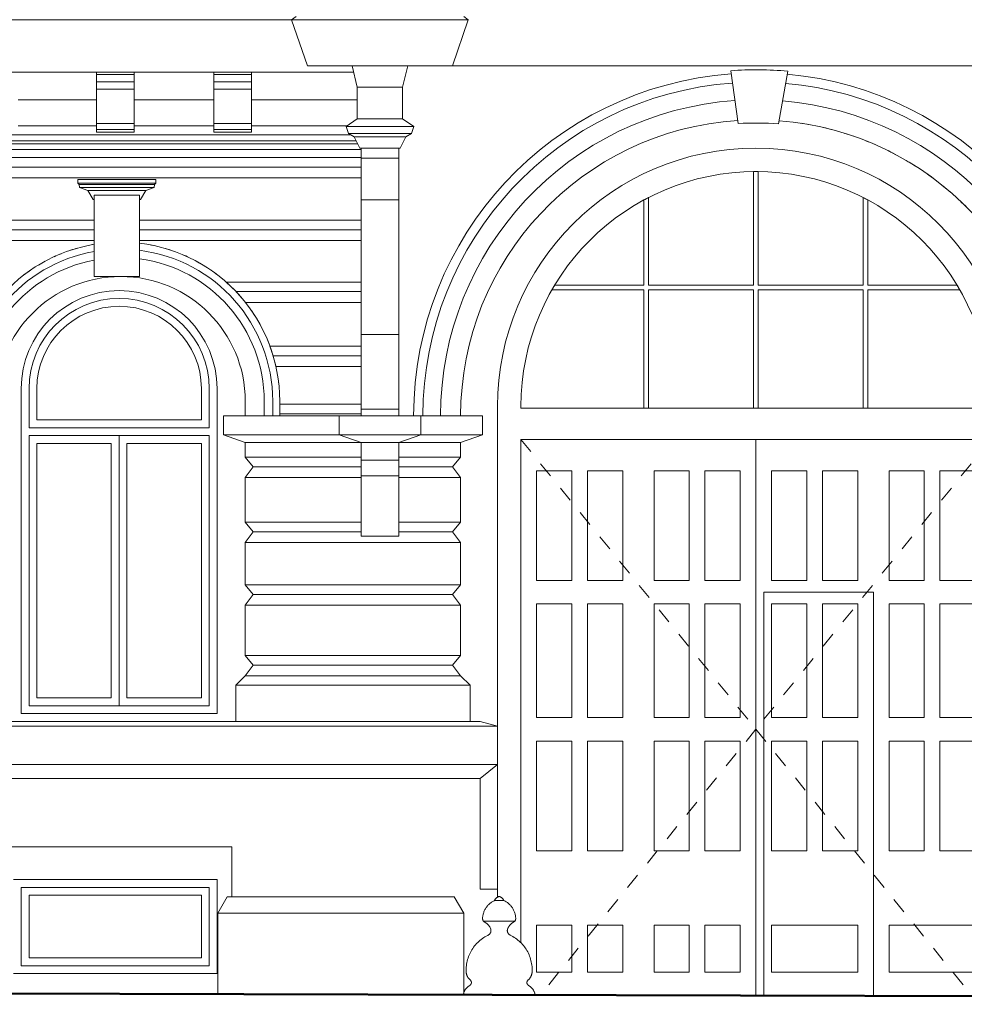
# Model space of a CAD drawing. Header units: metres. Extents: x -1.8 to 41.7, y -0.9 to 24.3.
# Tile 6 of 28: x 15 to 21.1, y -0.9 to 5.4. Entities that reach past the tile are written whole.
import ezdxf

# ---------------------------------------------------------------- set-up
doc = ezdxf.new("R2010")
doc.units = ezdxf.units.M
doc.linetypes.add('AV - Carkovana 2mm', pattern=[0.0027, 0.002, -0.0007])
doc.layers.add('AV-STAVBA', color=7, linetype='Continuous', lineweight=18)

# ---------------------------------------------------------------- blocks, each defined once
blk = doc.blocks.new('WI_1-1_sklepní_s příčlemi_s klenutým nadpražím_2x šikmý parapet_ nadpraží - 1300x600-1035867-Pohled JV')
at = {"layer": 'AV-STAVBA'}
for p, q in [((12.0898, -0.66), (12.0898, -0.16)), ((12.0898, -0.16), (13.2898, -0.16)), ((13.2898, -0.16), (12.0898, -0.16)), ((12.0898, -0.16), (12.0898, -0.66)), ((13.2898, -0.16), (13.2898, -0.66)), ((13.2898, -0.66), (13.2898, -0.16)), ((12.1398, -0.61), (12.1398, -0.21)), ((12.1398, -0.21), (13.2398, -0.21)), ((13.2398, -0.21), (13.2398, -0.61)), ((13.2398, -0.61), (12.1398, -0.61)), ((13.2898, -0.66), (12.0898, -0.66)), ((12.0898, -0.66), (13.2898, -0.66))]:
    blk.add_line(p, q, dxfattribs=at)
blk = doc.blocks.new('DO_2_Ocel__členěné dřevěné vrata - 1500x1970-1358107-Pohled JV')
at = {"layer": 'AV-STAVBA'}
for p, q in [((19.7098, 3.685), (19.7098, 4.4099)), ((19.7398, 4.4099), (19.7398, 3.685)), ((19.0098, 3.685), (19.0098, 4.2286)), ((19.0398, 4.2445), (19.0398, 3.685)), ((20.4098, 3.685), (20.4098, 4.2445)), ((20.4398, 4.2286), (20.4398, 3.685)), ((19.0098, 3.655), (18.4229, 3.655)), ((18.4405, 3.685), (19.0098, 3.685)), ((19.0098, 2.9), (19.0098, 3.655)), ((19.0398, 3.685), (19.7098, 3.685)), ((19.0398, 3.655), (19.0398, 2.9)), ((19.7098, 3.655), (19.0398, 3.655)), ((19.7098, 2.9), (19.7098, 3.655)), ((19.7398, 3.685), (20.4098, 3.685)), ((19.7398, 3.655), (19.7398, 2.9)), ((20.4098, 3.655), (19.7398, 3.655)), ((20.4098, 2.9), (20.4098, 3.655)), ((20.4398, 3.685), (21.0091, 3.685)), ((20.4398, 3.655), (20.4398, 2.9)), ((21.0267, 3.655), (20.4398, 3.655)), ((18.2248, 2.9), (18.2248, 2.91)), ((21.2248, 2.9), (18.2248, 2.9)), ((19.0398, 2.9), (19.0098, 2.9)), ((19.7398, 2.9), (19.7098, 2.9)), ((20.4398, 2.9), (20.4098, 2.9)), ((21.2248, 2.91), (21.2248, 2.9)), ((18.2248, 2.7), (18.2248, -0.514)), ((18.2248, 2.7), (21.2248, 2.7)), ((18.2248, 2.7), (19.7248, 2.7)), ((18.2248, -0.514), (18.2248, 2.7)), ((19.7248, 2.7), (21.2248, 2.7)), ((19.7248, -0.8499), (19.7248, 2.7)), ((19.7248, 2.7), (19.7248, -0.8499)), ((21.2248, -0.5012), (21.2248, 2.7)), ((21.2248, 2.7), (21.2248, -0.5012)), ((18.3248, 2.5), (18.3248, 1.8)), ((18.5498, 2.5), (18.3248, 2.5)), ((18.5498, 2.5), (18.5498, 1.8)), ((18.6498, 1.8), (18.6498, 2.5)), ((18.8748, 2.5), (18.6498, 2.5)), ((18.8748, 2.5), (18.8748, 1.8)), ((19.0748, 1.8), (19.0748, 2.5)), ((19.2998, 2.5), (19.0748, 2.5)), ((19.2998, 2.5), (19.2998, 1.8)), ((19.3998, 1.8), (19.3998, 2.5)), ((19.6248, 2.5), (19.3998, 2.5)), ((19.6248, 1.8), (19.6248, 2.5)), ((19.8248, 2.5), (19.8248, 1.8)), ((20.0498, 2.5), (19.8248, 2.5)), ((20.0498, 1.8), (20.0498, 2.5)), ((20.3748, 2.5), (20.1498, 2.5)), ((20.1498, 2.5), (20.1498, 1.8)), ((20.3748, 1.8), (20.3748, 2.5)), ((20.7998, 2.5), (20.5748, 2.5)), ((20.5748, 2.5), (20.5748, 1.8)), ((20.7998, 1.8), (20.7998, 2.5)), ((20.8998, 2.5), (20.8998, 1.8)), ((21.1248, 2.5), (20.8998, 2.5)), ((21.1248, 1.8), (21.1248, 2.5)), ((18.5498, 1.8), (18.3248, 1.8)), ((18.8748, 1.8), (18.6498, 1.8)), ((19.2998, 1.8), (19.0748, 1.8)), ((19.6248, 1.8), (19.3998, 1.8)), ((19.8248, 1.8), (20.0498, 1.8)), ((20.1498, 1.8), (20.3748, 1.8)), ((20.5748, 1.8), (20.7998, 1.8)), ((20.8998, 1.8), (21.1248, 1.8)), ((19.7748, 1.725), (19.7748, -0.8501)), ((19.7748, 1.725), (20.4748, 1.725)), ((19.7748, 1.725), (20.4748, 1.725)), ((19.7748, -0.8501), (19.7748, 1.725)), ((20.4748, 1.725), (20.4748, -0.8518)), ((20.4748, 1.725), (20.4748, -0.8518)), ((18.3248, 1.65), (18.3248, 0.925)), ((18.3248, 1.65), (18.5498, 1.65)), ((18.5498, 1.65), (18.5498, 0.925)), ((18.6498, 0.925), (18.6498, 1.65)), ((18.6498, 1.65), (18.8748, 1.65)), ((18.8748, 1.65), (18.8748, 0.925)), ((19.0748, 0.925), (19.0748, 1.65)), ((19.0748, 1.65), (19.2998, 1.65)), ((19.2998, 1.65), (19.2998, 0.925)), ((19.3998, 1.65), (19.6248, 1.65)), ((19.3998, 0.925), (19.3998, 1.65)), ((19.6248, 0.925), (19.6248, 1.65)), ((19.8248, 1.65), (19.8248, 0.925)), ((20.0498, 1.65), (19.8248, 1.65)), ((20.0498, 0.925), (20.0498, 1.65)), ((20.1498, 1.65), (20.1498, 0.925)), ((20.3748, 1.65), (20.1498, 1.65)), ((20.3748, 0.925), (20.3748, 1.65)), ((20.7998, 1.65), (20.5748, 1.65)), ((20.5748, 1.65), (20.5748, 0.925)), ((20.7998, 0.925), (20.7998, 1.65)), ((20.8998, 1.65), (20.8998, 0.925)), ((21.1248, 1.65), (20.8998, 1.65)), ((21.1248, 0.925), (21.1248, 1.65)), ((18.5498, 0.925), (18.3248, 0.925)), ((18.8748, 0.925), (18.6498, 0.925)), ((19.2998, 0.925), (19.0748, 0.925)), ((19.6248, 0.925), (19.3998, 0.925)), ((19.8248, 0.925), (20.0498, 0.925)), ((20.1498, 0.925), (20.3748, 0.925)), ((20.5748, 0.925), (20.7998, 0.925)), ((20.8998, 0.925), (21.1248, 0.925)), ((18.3248, 0.775), (18.3248, 0.075)), ((18.3248, 0.775), (18.5498, 0.775)), ((18.5498, 0.775), (18.5498, 0.075)), ((18.6498, 0.075), (18.6498, 0.775)), ((18.6498, 0.775), (18.8748, 0.775)), ((18.8748, 0.775), (18.8748, 0.075)), ((19.0748, 0.075), (19.0748, 0.775)), ((19.0748, 0.775), (19.2998, 0.775)), ((19.2998, 0.775), (19.2998, 0.075)), ((19.3998, 0.775), (19.6248, 0.775)), ((19.3998, 0.075), (19.3998, 0.775)), ((19.6248, 0.075), (19.6248, 0.775)), ((19.8248, 0.775), (19.8248, 0.075)), ((20.0498, 0.775), (19.8248, 0.775)), ((20.0498, 0.075), (20.0498, 0.775)), ((20.3748, 0.775), (20.1498, 0.775)), ((20.1498, 0.775), (20.1498, 0.075)), ((20.3748, 0.075), (20.3748, 0.775)), ((20.7998, 0.775), (20.5748, 0.775)), ((20.5748, 0.775), (20.5748, 0.075)), ((20.7998, 0.075), (20.7998, 0.775)), ((20.8998, 0.775), (20.8998, 0.075)), ((21.1248, 0.775), (20.8998, 0.775)), ((21.1248, 0.075), (21.1248, 0.775)), ((18.5498, 0.075), (18.3248, 0.075)), ((18.8748, 0.075), (18.6498, 0.075)), ((19.2998, 0.075), (19.0748, 0.075)), ((19.6248, 0.075), (19.3998, 0.075)), ((19.8248, 0.075), (20.0498, 0.075)), ((20.1498, 0.075), (20.3748, 0.075)), ((20.5748, 0.075), (20.7998, 0.075)), ((20.8998, 0.075), (21.1248, 0.075)), ((18.3248, -0.4), (18.3248, -0.7)), ((18.3248, -0.4), (18.5498, -0.4)), ((18.5498, -0.4), (18.5498, -0.7)), ((18.6498, -0.7), (18.6498, -0.4)), ((18.6498, -0.4), (18.8748, -0.4)), ((18.8748, -0.4), (18.8748, -0.7)), ((19.0748, -0.7), (19.0748, -0.4)), ((19.0748, -0.4), (19.2998, -0.4)), ((19.2998, -0.4), (19.2998, -0.7)), ((19.3998, -0.4), (19.6248, -0.4)), ((19.3998, -0.7), (19.3998, -0.4)), ((19.6248, -0.7), (19.6248, -0.4)), ((19.8248, -0.4), (19.8248, -0.7)), ((20.3748, -0.4), (19.8248, -0.4)), ((20.3748, -0.7), (20.3748, -0.4)), ((20.5748, -0.4), (20.5748, -0.7)), ((21.1248, -0.4), (20.5748, -0.4)), ((21.1248, -0.7), (21.1248, -0.4)), ((18.3248, -0.7), (18.5498, -0.7)), ((18.6498, -0.7), (18.8748, -0.7)), ((19.0748, -0.7), (19.2998, -0.7)), ((19.3998, -0.7), (19.6248, -0.7)), ((19.8248, -0.7), (20.3748, -0.7)), ((20.5748, -0.7), (21.1248, -0.7))]:
    blk.add_line(p, q, dxfattribs=at)
at = {"layer": 'AV-STAVBA', "linetype": 'AV - Carkovana 2mm'}
for p, q in [((18.2248, 2.7), (19.7248, 0.85)), ((21.2248, 2.7), (19.7248, 0.85)), ((19.7248, 0.85), (18.3493, -0.8464)), ((19.7248, 0.85), (21.106, -0.8535))]:
    blk.add_line(p, q, dxfattribs=at)
at = {"layer": 'AV-STAVBA'}
for start, end in [(0, 180), (89.42703, 90.57297), (117.17222, 118.46792), (61.53208, 62.82778), (148.89108, 150.22029), (29.77971, 31.10892)]:
    blk.add_arc((19.7248, 2.91), 1.5, start, end, dxfattribs=at)
blk = doc.blocks.new('Zdobná fasáda 1NP - Zdobná fasáda 1NP-1554848-Pohled JV')
at = {"layer": 'AV-STAVBA'}
for p, q in [((19.5642, 5.0538), (19.6116, 4.7163)), ((19.8697, 4.7148), (19.929, 5.051)), ((17.2048, 4.495), (17.2048, 4.56)), ((17.4448, 4.56), (17.4448, 4.495)), ((17.2048, 4.495), (17.2048, 4.2306)), ((17.2048, 4.495), (17.4448, 4.495)), ((17.4448, 4.2306), (17.4448, 4.495)), ((15.3969, 4.3351), (15.3969, 4.3584)), ((15.3969, 4.3584), (15.8931, 4.3584)), ((15.8931, 4.3351), (15.8931, 4.3584)), ((15.4039, 4.3281), (15.3969, 4.3351)), ((15.8931, 4.3351), (15.3969, 4.3351)), ((15.4074, 4.3084), (15.4039, 4.3281)), ((15.8861, 4.3281), (15.4039, 4.3281)), ((15.4608, 4.2889), (15.4074, 4.3084)), ((15.8826, 4.3084), (15.4074, 4.3084)), ((15.4942, 4.2312), (15.4608, 4.2889)), ((15.8292, 4.2889), (15.4608, 4.2889)), ((15.7959, 4.2312), (15.8292, 4.2889)), ((15.8292, 4.2889), (15.8826, 4.3084)), ((15.8826, 4.3084), (15.8861, 4.3281)), ((15.8861, 4.3281), (15.8931, 4.3351)), ((15.4942, 4.2312), (15.5, 4.2312)), ((15.5, 4.2599), (15.5, 4.0852)), ((15.79, 4.2599), (15.5, 4.2599)), ((15.79, 4.0852), (15.79, 4.2599)), ((15.79, 4.2312), (15.7959, 4.2312)), ((17.2048, 3.37), (17.2048, 4.2315)), ((17.2048, 4.2306), (17.4448, 4.2306)), ((17.4448, 4.2315), (17.4448, 3.37)), ((15.5, 3.7805), (15.5, 4.0852)), ((15.79, 4.0852), (15.79, 3.7805)), ((15.5, 3.7805), (15.5, 3.74)), ((15.79, 3.74), (15.79, 3.7805)), ((15.5, 3.74), (15.79, 3.74)), ((17.2048, 3.1384), (17.2048, 3.37)), ((17.2048, 3.37), (17.4448, 3.37)), ((17.4448, 3.37), (17.4448, 3.1384)), ((17.2048, 3.1384), (17.2048, 2.8924)), ((17.4448, 2.8924), (17.4448, 3.1384)), ((16.465, 2.945), (16.465, 2.85)), ((16.5858, 2.85), (16.5858, 2.945)), ((16.64, 2.945), (16.64, 2.85)), ((16.685, 2.85), (16.685, 2.945)), ((17.2048, 2.85), (17.2048, 2.8924)), ((17.2048, 2.8924), (17.4448, 2.8924)), ((17.4448, 2.8924), (17.4448, 2.85)), ((16.325, 2.85), (16.325, 2.73)), ((17.0648, 2.85), (16.325, 2.85)), ((17.0648, 2.85), (17.5848, 2.85)), ((17.0648, 2.73), (17.0648, 2.85)), ((17.2048, 2.85), (17.4448, 2.85)), ((17.5848, 2.85), (17.9798, 2.85)), ((17.5848, 2.73), (17.5848, 2.85)), ((17.9798, 2.85), (17.9798, 2.73)), ((17.0648, 2.73), (16.325, 2.73)), ((16.325, 2.73), (16.465, 2.68)), ((17.2048, 2.68), (17.0648, 2.73)), ((17.5848, 2.73), (17.0648, 2.73)), ((17.4448, 2.68), (17.5848, 2.73)), ((17.9798, 2.73), (17.5848, 2.73)), ((17.9798, 2.73), (17.8398, 2.68)), ((17.2048, 2.68), (16.465, 2.68)), ((17.2048, 2.5678), (17.2048, 2.68)), ((17.4448, 2.68), (17.2048, 2.68)), ((17.4448, 2.68), (17.4448, 2.5678)), ((17.8398, 2.68), (17.4448, 2.68)), ((17.2048, 2.4678), (17.2048, 2.5678)), ((17.2048, 2.5678), (17.4448, 2.5678)), ((17.4448, 2.5678), (17.4448, 2.4678)), ((17.2048, 2.082), (17.2048, 2.4678)), ((17.2048, 2.4678), (17.4448, 2.4678)), ((17.4448, 2.4678), (17.4448, 2.082)), ((17.4448, 2.082), (17.2048, 2.082)), ((16.465, 1.1913), (16.405, 1.1313)), ((16.465, 1.1913), (17.8398, 1.1913)), ((17.8998, 1.1313), (17.8398, 1.1913)), ((17.8998, 1.1313), (16.405, 1.1313)), ((16.405, 1.1313), (16.405, 0.9)), ((17.8998, 0.9), (17.8998, 1.1313)), ((14.935, 0.9), (16.405, 0.9)), ((16.405, 0.9), (17.8998, 0.9)), ((17.9005, 0.9), (17.9648, 0.9)), ((18.0748, 0.8705), (17.9648, 0.9)), ((18.0748, 0.8705), (5.6298, 0.8705)), ((18.0748, 0.6241), (18.0748, 0.8705)), ((5.6298, 0.6241), (18.0748, 0.6241)), ((17.9648, 0.535), (18.0748, 0.6241)), ((17.9648, 0.535), (5.5198, 0.535)), ((16.2898, -0.325), (16.3504, -0.22)), ((16.3504, -0.22), (17.7992, -0.22)), ((17.8598, -0.325), (17.7992, -0.22)), ((18.116, -0.2435), (18.0557, -0.2435)), ((16.2898, -0.8412), (16.2898, -0.325)), ((17.8598, -0.325), (16.2898, -0.325)), ((17.8598, -0.8452), (17.8598, -0.325)), ((18.1868, -0.376), (17.985, -0.376)), ((17.9002, -0.7503), (17.9022, -0.7521)), ((18.2696, -0.7521), (18.2715, -0.7503)), ((17.9008, -0.783), (17.8863, -0.794)), ((18.2855, -0.794), (18.2709, -0.783)), ((18.315, -0.8464), (18.3148, -0.8447))]:
    blk.add_line(p, q, dxfattribs=at)
at = {"layer": 'AV-STAVBA', "flags": 128}
for points in [[(17.9802, -0.3554), (17.9806, -0.3502), (17.9811, -0.345), (17.9819, -0.3399), (17.9829, -0.3348), (17.984, -0.3297), (17.9854, -0.3247), (17.987, -0.3198), (17.9887, -0.3149), (17.9907, -0.3101), (17.9928, -0.3054), (17.9952, -0.3007), (17.9977, -0.2962), (18.0004, -0.2917), (18.0033, -0.2874), (18.0063, -0.2832), (18.0095, -0.2791), (18.0129, -0.2752), (18.0164, -0.2714), (18.0201, -0.2677), (18.0239, -0.2642), (18.0279, -0.2608), (18.032, -0.2576), (18.0362, -0.2546), (18.0405, -0.2517), (18.045, -0.249), (18.0495, -0.2465), (18.0542, -0.2442), (18.0557, -0.2435)], [(18.0557, -0.2435), (18.0567, -0.2416), (18.0577, -0.2398), (18.0588, -0.238), (18.0599, -0.2363), (18.0612, -0.2346), (18.0625, -0.2329), (18.0638, -0.2313), (18.0652, -0.2298), (18.0667, -0.2283), (18.0683, -0.2269), (18.0699, -0.2256), (18.0715, -0.2243), (18.0732, -0.2231), (18.0749, -0.2219), (18.0767, -0.2209), (18.0786, -0.2199), (18.0804, -0.2189), (18.0823, -0.2181), (18.0843, -0.2173), (18.0859, -0.2167)], [(18.0859, -0.2167), (18.0878, -0.2174), (18.0898, -0.2182), (18.0917, -0.2191), (18.0935, -0.22), (18.0953, -0.2211), (18.0971, -0.2221), (18.0989, -0.2233), (18.1006, -0.2245), (18.1022, -0.2258), (18.1038, -0.2272), (18.1053, -0.2286), (18.1068, -0.2301), (18.1082, -0.2316), (18.1095, -0.2332), (18.1108, -0.2349), (18.112, -0.2366), (18.1132, -0.2383), (18.1142, -0.2401), (18.1152, -0.2419), (18.116, -0.2435)], [(18.116, -0.2435), (18.1207, -0.2457), (18.1253, -0.2482), (18.1297, -0.2508), (18.1341, -0.2536), (18.1384, -0.2566), (18.1425, -0.2597), (18.1465, -0.263), (18.1504, -0.2665), (18.1541, -0.2701), (18.1577, -0.2739), (18.1611, -0.2778), (18.1644, -0.2818), (18.1675, -0.286), (18.1704, -0.2903), (18.1732, -0.2947), (18.1757, -0.2992), (18.1781, -0.3038), (18.1804, -0.3085), (18.1824, -0.3133), (18.1842, -0.3181), (18.1858, -0.3231), (18.1873, -0.3281), (18.1885, -0.3331), (18.1895, -0.3382), (18.1904, -0.3433), (18.191, -0.3485), (18.1914, -0.3537), (18.1915, -0.3554)], [(17.985, -0.376), (17.9842, -0.3746), (17.9836, -0.3732), (17.983, -0.3717), (17.9824, -0.3703), (17.9819, -0.3688), (17.9815, -0.3672), (17.9811, -0.3657), (17.9808, -0.3642), (17.9806, -0.3626), (17.9804, -0.3611), (17.9803, -0.3595), (17.9802, -0.3579), (17.9802, -0.3563), (17.9802, -0.3554)], [(18.0309, -0.422), (18.0293, -0.4186), (18.0276, -0.4153), (18.0257, -0.4121), (18.0237, -0.409), (18.0216, -0.4059), (18.0193, -0.403), (18.017, -0.4001), (18.0145, -0.3973), (18.0119, -0.3947), (18.0092, -0.3921), (18.0065, -0.3896), (18.0036, -0.3873), (18.0006, -0.3851), (17.9975, -0.383), (17.9944, -0.381), (17.9912, -0.3791), (17.9879, -0.3774), (17.985, -0.376)], [(18.1868, -0.376), (18.1834, -0.3776), (18.1801, -0.3794), (18.1769, -0.3812), (18.1738, -0.3832), (18.1707, -0.3854), (18.1678, -0.3876), (18.1649, -0.39), (18.1621, -0.3924), (18.1595, -0.395), (18.1569, -0.3977), (18.1544, -0.4005), (18.1521, -0.4034), (18.1499, -0.4063), (18.1478, -0.4094), (18.1458, -0.4126), (18.1439, -0.4158), (18.1422, -0.4191), (18.1408, -0.422)], [(18.1915, -0.3554), (18.1915, -0.357), (18.1915, -0.3585), (18.1914, -0.3601), (18.1913, -0.3617), (18.1911, -0.3632), (18.1908, -0.3648), (18.1905, -0.3663), (18.1901, -0.3678), (18.1896, -0.3693), (18.1891, -0.3708), (18.1885, -0.3723), (18.1879, -0.3737), (18.1872, -0.3752), (18.1868, -0.376)], [(18.0155, -0.4643), (18.0167, -0.4637), (18.0178, -0.4631), (18.0189, -0.4624), (18.02, -0.4617), (18.021, -0.4609), (18.022, -0.4601), (18.023, -0.4593), (18.024, -0.4584), (18.0249, -0.4575), (18.0257, -0.4566), (18.0266, -0.4556), (18.0274, -0.4546), (18.0281, -0.4536), (18.0288, -0.4525), (18.0295, -0.4514), (18.0301, -0.4503), (18.0307, -0.4491), (18.0312, -0.448), (18.0317, -0.4468), (18.0321, -0.4456), (18.0325, -0.4443), (18.0329, -0.4431), (18.0332, -0.4419), (18.0334, -0.4406), (18.0336, -0.4393), (18.0337, -0.438), (18.0338, -0.4368), (18.0338, -0.4355), (18.0338, -0.4342), (18.0337, -0.4329), (18.0336, -0.4316), (18.0335, -0.4304), (18.0332, -0.4291), (18.033, -0.4279), (18.0326, -0.4266), (18.0323, -0.4254), (18.0318, -0.4242), (18.0314, -0.423), (18.0309, -0.422)], [(18.1408, -0.422), (18.1403, -0.4231), (18.1398, -0.4243), (18.1394, -0.4256), (18.1391, -0.4268), (18.1387, -0.428), (18.1385, -0.4293), (18.1383, -0.4306), (18.1381, -0.4318), (18.138, -0.4331), (18.1379, -0.4344), (18.1379, -0.4357), (18.138, -0.437), (18.1381, -0.4382), (18.1382, -0.4395), (18.1384, -0.4408), (18.1386, -0.442), (18.1389, -0.4433), (18.1393, -0.4445), (18.1397, -0.4457), (18.1401, -0.4469), (18.1406, -0.4481), (18.1411, -0.4493), (18.1417, -0.4504), (18.1424, -0.4516), (18.143, -0.4527), (18.1437, -0.4537), (18.1445, -0.4548), (18.1453, -0.4558), (18.1461, -0.4567), (18.147, -0.4577), (18.1479, -0.4586), (18.1489, -0.4594), (18.1499, -0.4603), (18.1509, -0.461), (18.1519, -0.4618), (18.153, -0.4625), (18.1541, -0.4631), (18.1552, -0.4638), (18.1562, -0.4643)], [(17.8755, -0.6981), (17.8752, -0.6883), (17.8753, -0.6784), (17.8759, -0.6686), (17.8768, -0.6588), (17.8781, -0.649), (17.8798, -0.6393), (17.8819, -0.6297), (17.8843, -0.6202), (17.8872, -0.6107), (17.8904, -0.6014), (17.894, -0.5923), (17.8979, -0.5832), (17.9022, -0.5744), (17.9069, -0.5657), (17.9119, -0.5572), (17.9172, -0.5489), (17.9229, -0.5409), (17.9289, -0.5331), (17.9352, -0.5255), (17.9418, -0.5182), (17.9487, -0.5111), (17.9558, -0.5043), (17.9632, -0.4979), (17.9709, -0.4917), (17.9788, -0.4858), (17.987, -0.4803), (17.9953, -0.4751), (18.0039, -0.4702), (18.0126, -0.4657), (18.0155, -0.4643)], [(18.1562, -0.4643), (18.165, -0.4687), (18.1736, -0.4734), (18.1821, -0.4785), (18.1903, -0.484), (18.1983, -0.4897), (18.206, -0.4958), (18.2135, -0.5022), (18.2208, -0.5088), (18.2277, -0.5158), (18.2344, -0.523), (18.2408, -0.5305), (18.2469, -0.5383), (18.2527, -0.5463), (18.2581, -0.5545), (18.2632, -0.5629), (18.268, -0.5715), (18.2724, -0.5803), (18.2765, -0.5893), (18.2802, -0.5984), (18.2836, -0.6076), (18.2865, -0.617), (18.2891, -0.6265), (18.2913, -0.6361), (18.2932, -0.6458), (18.2946, -0.6556), (18.2956, -0.6653), (18.2963, -0.6752), (18.2965, -0.685), (18.2964, -0.6949), (18.2963, -0.6981)], [(17.9002, -0.7503), (17.898, -0.7483), (17.8959, -0.7461), (17.8939, -0.7439), (17.892, -0.7416), (17.8901, -0.7393), (17.8884, -0.7368), (17.8868, -0.7343), (17.8852, -0.7317), (17.8838, -0.7291), (17.8825, -0.7264), (17.8812, -0.7237), (17.8801, -0.7209), (17.8791, -0.718), (17.8783, -0.7152), (17.8775, -0.7123), (17.8769, -0.7093), (17.8763, -0.7064), (17.8759, -0.7034), (17.8756, -0.7004), (17.8755, -0.6981)], [(17.9008, -0.783), (17.9015, -0.7825), (17.9021, -0.7819), (17.9027, -0.7814), (17.9032, -0.7808), (17.9038, -0.7802), (17.9043, -0.7796), (17.9048, -0.779), (17.9053, -0.7784), (17.9057, -0.7777), (17.9061, -0.777), (17.9065, -0.7763), (17.9069, -0.7756), (17.9072, -0.7749), (17.9075, -0.7741), (17.9078, -0.7734), (17.908, -0.7726), (17.9082, -0.7718), (17.9084, -0.7711), (17.9085, -0.7703), (17.9087, -0.7695), (17.9087, -0.7687), (17.9088, -0.7679), (17.9088, -0.7671), (17.9088, -0.7663), (17.9088, -0.7655), (17.9087, -0.7647), (17.9086, -0.7639), (17.9084, -0.7631), (17.9083, -0.7623), (17.9081, -0.7616), (17.9078, -0.7608), (17.9076, -0.76), (17.9073, -0.7593), (17.9069, -0.7586), (17.9066, -0.7578), (17.9062, -0.7571), (17.9058, -0.7564), (17.9054, -0.7558), (17.9049, -0.7551), (17.9044, -0.7545), (17.9039, -0.7539), (17.9034, -0.7533), (17.9028, -0.7527), (17.9022, -0.7522), (17.9022, -0.7521)], [(18.2696, -0.7521), (18.269, -0.7527), (18.2684, -0.7532), (18.2679, -0.7538), (18.2674, -0.7544), (18.2669, -0.7551), (18.2664, -0.7557), (18.266, -0.7564), (18.2656, -0.7571), (18.2652, -0.7578), (18.2648, -0.7585), (18.2645, -0.7592), (18.2642, -0.76), (18.2639, -0.7607), (18.2637, -0.7615), (18.2635, -0.7623), (18.2633, -0.7631), (18.2632, -0.7638), (18.2631, -0.7646), (18.263, -0.7654), (18.263, -0.7662), (18.2629, -0.767), (18.263, -0.7678), (18.263, -0.7686), (18.2631, -0.7694), (18.2632, -0.7702), (18.2633, -0.771), (18.2635, -0.7718), (18.2637, -0.7726), (18.264, -0.7733), (18.2642, -0.7741), (18.2645, -0.7748), (18.2649, -0.7755), (18.2652, -0.7763), (18.2656, -0.777), (18.266, -0.7776), (18.2665, -0.7783), (18.2669, -0.779), (18.2674, -0.7796), (18.2679, -0.7802), (18.2685, -0.7808), (18.269, -0.7814), (18.2696, -0.7819), (18.2702, -0.7824), (18.2709, -0.7829), (18.2709, -0.783)], [(18.2963, -0.6981), (18.2961, -0.7011), (18.2958, -0.7041), (18.2953, -0.7071), (18.2948, -0.71), (18.2941, -0.7129), (18.2933, -0.7158), (18.2924, -0.7187), (18.2914, -0.7215), (18.2902, -0.7243), (18.289, -0.727), (18.2876, -0.7297), (18.2862, -0.7323), (18.2846, -0.7349), (18.283, -0.7374), (18.2812, -0.7398), (18.2793, -0.7422), (18.2774, -0.7444), (18.2754, -0.7466), (18.2732, -0.7488), (18.2715, -0.7503)], [(17.8569, -0.8447), (17.8574, -0.8417), (17.8579, -0.8388), (17.8586, -0.8359), (17.8594, -0.833), (17.8602, -0.8301), (17.8613, -0.8273), (17.8624, -0.8245), (17.8636, -0.8218), (17.8649, -0.8191), (17.8664, -0.8164), (17.8679, -0.8139), (17.8696, -0.8114), (17.8713, -0.8089), (17.8732, -0.8066), (17.8751, -0.8043), (17.8771, -0.8021), (17.8793, -0.7999), (17.8815, -0.7979), (17.8837, -0.7959), (17.8861, -0.7941), (17.8863, -0.794)], [(18.2855, -0.794), (18.2879, -0.7958), (18.2901, -0.7978), (18.2923, -0.7998), (18.2945, -0.8019), (18.2965, -0.8041), (18.2984, -0.8064), (18.3003, -0.8088), (18.302, -0.8112), (18.3037, -0.8137), (18.3053, -0.8163), (18.3067, -0.8189), (18.3081, -0.8216), (18.3093, -0.8243), (18.3104, -0.8271), (18.3114, -0.8299), (18.3123, -0.8328), (18.3131, -0.8357), (18.3138, -0.8386), (18.3143, -0.8415), (18.3148, -0.8445), (18.3148, -0.8447)]]:
    blk.add_lwpolyline(points, dxfattribs=at)
at = {"layer": 'AV-STAVBA'}
for centre, radius, start, end in [((19.7298, 2.85), 2.19, 94.26471, 180), ((19.7298, 2.85), 2.21, 84.82905, 94.29856), ((19.7298, 2.85), 2.19, 1.36431, 84.87326), ((19.7298, 2.85), 2.1308, 94.16077, 180), ((19.7298, 2.85), 2.1308, 1.36431, 85.00901), ((19.7298, 2.85), 2.0182, 93.94625, 180), ((19.7298, 2.85), 2.0182, 1.36431, 85.28921), ((19.7298, 2.85), 1.89, 93.67075, 180), ((19.7298, 2.85), 1.87, 85.70975, 93.62436), ((19.7298, 2.85), 1.89, 1.36431, 85.64913), ((15.67, 2.945), 1.015, 99.64518, 180), ((15.67, 2.945), 0.97, 100.10884, 180), ((15.67, 2.945), 0.97, 0, 82.88843), ((15.67, 2.945), 1.015, 360, 83.20118), ((15.67, 2.945), 0.9158, 100.70594, 180), ((15.67, 2.945), 0.9158, 360, 82.45967), ((15.67, 2.945), 0.795, 0, 180)]:
    blk.add_arc(centre, radius, start, end, dxfattribs=at)
blk = doc.blocks.new('WI_2-1_dvojité_bez středního sloupku_vnější půlkruhové nadpraží - 1250x-1561485-Pohled JV')
at = {"layer": 'AV-STAVBA'}
for p, q in [((15.0848, 2.775), (15.0848, 3.025)), ((15.0848, 3.025), (15.0848, 2.775)), ((15.1348, 2.825), (15.1348, 3.025)), ((16.1848, 3.025), (16.1848, 2.825)), ((16.2348, 3.025), (16.2348, 2.775)), ((16.2348, 2.775), (16.2348, 3.025)), ((16.2348, 2.775), (15.0848, 2.775)), ((15.0848, 2.775), (16.2348, 2.775)), ((16.1848, 2.825), (15.1348, 2.825)), ((15.0848, 2.725), (15.0848, 1)), ((15.0848, 2.725), (15.6184, 2.725)), ((15.6598, 2.725), (15.0848, 2.725)), ((15.0848, 2.725), (15.0848, 1)), ((15.6184, 2.725), (16.2348, 2.725)), ((15.6598, 1), (15.6598, 2.725)), ((16.2348, 2.725), (15.6598, 2.725)), ((15.6598, 2.725), (15.6598, 1)), ((16.2348, 1), (16.2348, 2.725)), ((16.2348, 1), (16.2348, 2.725)), ((15.1348, 2.675), (15.6098, 2.675)), ((15.1348, 1.05), (15.1348, 2.675)), ((15.6098, 2.675), (15.6098, 1.05)), ((15.7098, 1.05), (15.7098, 2.675)), ((15.7098, 2.675), (16.1848, 2.675)), ((16.1848, 2.675), (16.1848, 1.05)), ((15.6098, 1.05), (15.1348, 1.05)), ((16.1848, 1.05), (15.7098, 1.05)), ((15.0848, 1), (15.6908, 1)), ((15.0848, 1), (15.6598, 1)), ((15.6598, 1), (16.2348, 1)), ((15.6908, 1), (16.2348, 1))]:
    blk.add_line(p, q, dxfattribs=at)
for radius, start in [(0.575, 0), (0.575, 360), (0.525, 0)]:
    blk.add_arc((15.6598, 3.025), radius, start, 180, dxfattribs=at)
blk = doc.blocks.new('Římsa nad 1NP - Římsa nad 1NP-1582674-Pohled JV')
at = {"layer": 'AV-STAVBA'}
for p, q in [((16.7607, 5.3796), (5.859, 5.3796)), ((16.7607, 5.3796), (16.7898, 5.4)), ((17.889, 5.3796), (16.7607, 5.3796)), ((16.8621, 5.085), (16.7607, 5.3796)), ((17.7875, 5.085), (17.889, 5.3796)), ((17.889, 5.3796), (17.8598, 5.4)), ((5.7437, 5.045), (17.1568, 5.045)), ((15.5148, 5.0306), (15.5148, 5.045)), ((15.5148, 4.9821), (15.5148, 5.0306)), ((15.7548, 5.0306), (15.5148, 5.0306)), ((15.7548, 5.045), (15.7548, 5.0306)), ((15.7548, 5.0306), (15.7548, 4.9821)), ((16.2648, 5.0306), (16.2648, 5.045)), ((16.2648, 4.9821), (16.2648, 5.0306)), ((16.5048, 5.0306), (16.2648, 5.0306)), ((16.5048, 5.045), (16.5048, 5.0306)), ((16.5048, 5.0306), (16.5048, 4.9821)), ((16.8621, 5.085), (17.7875, 5.085)), ((17.1802, 4.9499), (17.1469, 5.085)), ((17.4695, 4.9499), (17.5027, 5.085)), ((17.7875, 5.085), (21.6571, 5.085)), ((15.5148, 4.9357), (15.5148, 4.9821)), ((15.7548, 4.9821), (15.5148, 4.9821)), ((15.7548, 4.9821), (15.7548, 4.9357)), ((16.2648, 4.9357), (16.2648, 4.9821)), ((16.5048, 4.9821), (16.2648, 4.9821)), ((16.5048, 4.9821), (16.5048, 4.9357)), ((15.5148, 4.9357), (15.5148, 4.8599)), ((15.7548, 4.9357), (15.5148, 4.9357)), ((15.7548, 4.8599), (15.7548, 4.9357)), ((16.2648, 4.9357), (16.2648, 4.8599)), ((16.5048, 4.9357), (16.2648, 4.9357)), ((16.5048, 4.8599), (16.5048, 4.9357)), ((17.1802, 4.7473), (17.1802, 4.9499)), ((17.4695, 4.9499), (17.1802, 4.9499)), ((17.4695, 4.7473), (17.4695, 4.9499)), ((15.5148, 4.8673), (15.0148, 4.8673)), ((15.5148, 4.7178), (15.5148, 4.8599)), ((16.2648, 4.8673), (15.7548, 4.8673)), ((15.7548, 4.8599), (15.7548, 4.7178)), ((16.2648, 4.7178), (16.2648, 4.8599)), ((17.1802, 4.8673), (16.5048, 4.8673)), ((16.5048, 4.8599), (16.5048, 4.7178)), ((15.5148, 4.6789), (15.5148, 4.7178)), ((15.7548, 4.7178), (15.5148, 4.7178)), ((15.7548, 4.7178), (15.7548, 4.6789)), ((16.2648, 4.6789), (16.2648, 4.7178)), ((16.5048, 4.7178), (16.2648, 4.7178)), ((16.5048, 4.7178), (16.5048, 4.6789)), ((17.1083, 4.697), (17.1802, 4.7473)), ((17.4695, 4.7473), (17.1802, 4.7473)), ((17.5413, 4.697), (17.4695, 4.7473)), ((15.5148, 4.7023), (15.0148, 4.7023)), ((15.5148, 4.6612), (15.5148, 4.6789)), ((15.5148, 4.6789), (15.7548, 4.6789)), ((15.7548, 4.6612), (15.5148, 4.6612)), ((16.2648, 4.7023), (15.7548, 4.7023)), ((15.7548, 4.6789), (15.7548, 4.6612)), ((16.2648, 4.6612), (16.2648, 4.6789)), ((16.2648, 4.6789), (16.5048, 4.6789)), ((16.5048, 4.6612), (16.2648, 4.6612)), ((17.1159, 4.7023), (16.5048, 4.7023)), ((16.5048, 4.6789), (16.5048, 4.6612)), ((17.1238, 4.6521), (17.1083, 4.697)), ((17.5413, 4.697), (17.1083, 4.697)), ((17.1602, 4.6311), (17.1238, 4.6521)), ((17.5258, 4.6521), (17.1238, 4.6521)), ((17.4894, 4.6311), (17.5258, 4.6521)), ((17.5258, 4.6521), (17.5413, 4.697)), ((17.1724, 4.6071), (5.5183, 4.6071)), ((17.1362, 4.6449), (5.5314, 4.6449)), ((17.1964, 4.56), (17.1602, 4.6311)), ((17.4894, 4.6311), (17.1602, 4.6311)), ((17.4532, 4.56), (17.4894, 4.6311)), ((5.4577, 4.55), (17.2048, 4.55)), ((17.1826, 4.5871), (5.4837, 4.5871)), ((17.4532, 4.56), (17.1964, 4.56))]:
    blk.add_line(p, q, dxfattribs=at)

msp = doc.modelspace()

# ---------------------------------------------------------------- linework, layer by layer
at = {"layer": 'AV-STAVBA'}
for p, q in [((2.9636, 4.5), (17.2048, 4.5)), ((3.0779, 4.4387), (17.2048, 4.4387)), ((17.2048, 4.37), (3.3572, 4.37)), ((12.84, 4.1), (15.5, 4.1)), ((15.79, 4.1), (17.2048, 4.1)), ((12.84, 4.0387), (15.5, 4.0387)), ((15.79, 4.0387), (17.2048, 4.0387)), ((15.5, 3.97), (12.84, 3.97)), ((17.2048, 3.97), (15.79, 3.97)), ((16.3428, 3.705), (17.2048, 3.705)), ((16.4063, 3.6437), (17.2048, 3.6437)), ((17.2048, 3.575), (16.4659, 3.575)), ((16.6228, 3.295), (17.2048, 3.295)), ((16.6314, 3.2706), (16.6228, 3.295)), ((16.6431, 3.2337), (17.2048, 3.2337)), ((17.2048, 3.165), (16.6609, 3.165)), ((15.0348, 0.95), (15.0348, 3.025)), ((16.2848, 3.025), (16.2848, 0.95)), ((16.685, 2.925), (17.2048, 2.925)), ((18.0748, 0.8705), (18.0748, 2.91)), ((16.685, 2.8637), (17.2048, 2.8637)), ((16.465, 2.68), (16.465, 2.5863)), ((17.8398, 2.5863), (17.8398, 2.68)), ((16.465, 2.5863), (17.2048, 2.5863)), ((16.465, 2.5863), (16.5164, 2.5251)), ((17.4448, 2.5863), (17.8398, 2.5863)), ((17.7884, 2.5251), (17.8398, 2.5863)), ((16.5164, 2.5251), (16.465, 2.4563)), ((16.5164, 2.5251), (17.2048, 2.5251)), ((17.4448, 2.5251), (17.7884, 2.5251)), ((17.8398, 2.4563), (17.7884, 2.5251)), ((16.465, 2.4563), (16.465, 2.1713)), ((17.2048, 2.4563), (16.465, 2.4563)), ((17.8398, 2.4563), (17.4448, 2.4563)), ((17.8398, 2.1713), (17.8398, 2.4563)), ((16.465, 2.1713), (17.2048, 2.1713)), ((16.5164, 2.1101), (16.465, 2.1713)), ((17.4448, 2.1713), (17.8398, 2.1713)), ((17.7884, 2.1101), (17.8398, 2.1713)), ((16.465, 2.0413), (16.5164, 2.1101)), ((16.5164, 2.1101), (17.2048, 2.1101)), ((17.4448, 2.1101), (17.7884, 2.1101)), ((17.8398, 2.0413), (17.7884, 2.1101)), ((16.465, 2.0413), (16.465, 1.7713)), ((17.8398, 2.0413), (16.465, 2.0413)), ((17.8398, 1.7713), (17.8398, 2.0413)), ((16.465, 1.7713), (17.8398, 1.7713)), ((16.5164, 1.7101), (16.465, 1.7713)), ((17.7884, 1.7101), (17.8398, 1.7713)), ((16.465, 1.6413), (16.5164, 1.7101)), ((16.5164, 1.7101), (17.7884, 1.7101)), ((17.8398, 1.6413), (17.7884, 1.7101)), ((16.465, 1.6413), (16.465, 1.3213)), ((17.8398, 1.6413), (16.465, 1.6413)), ((17.8398, 1.3213), (17.8398, 1.6413)), ((16.465, 1.3213), (17.8398, 1.3213)), ((16.5164, 1.2601), (16.465, 1.3213)), ((17.7884, 1.2601), (17.8398, 1.3213)), ((16.465, 1.1913), (16.5164, 1.2601)), ((16.5164, 1.2601), (17.7884, 1.2601)), ((17.8398, 1.1913), (17.7884, 1.2601)), ((17.8398, 1.1913), (16.465, 1.1913)), ((16.2848, 0.95), (15.0348, 0.95)), ((16.405, 0.9), (14.935, 0.9)), ((17.9648, 0.9), (17.9005, 0.9)), ((18.0748, -0.2223), (18.0748, 0.6241)), ((17.9648, -0.17), (17.9648, 0.535)), ((14.8798, 0.1), (16.3798, 0.1)), ((16.3798, 0.1), (16.3798, -0.22)), ((14.9848, -0.11), (16.2848, -0.11)), ((16.2848, -0.11), (16.2848, -0.71)), ((18.0748, -0.17), (17.9648, -0.17)), ((16.2848, -0.71), (14.9848, -0.71))]:
    msp.add_line(p, q, dxfattribs=at)
at = {"layer": 'AV-STAVBA', "lineweight": 50}
msp.add_line((41.6802, -0.9058), (-1.8028, -0.7952), dxfattribs=at)
at = {"layer": 'AV-STAVBA', "flags": 128}
for points in [[(16.4063, 3.6437), (16.3752, 3.675), (16.3428, 3.705)], [(16.4659, 3.575), (16.4368, 3.61), (16.4063, 3.6437)], [(16.6431, 3.2337), (16.6334, 3.2645), (16.6322, 3.2682)], [(16.6609, 3.165), (16.6526, 3.1995), (16.6431, 3.2337)]]:
    msp.add_lwpolyline(points, dxfattribs=at)
at = {"layer": 'AV-STAVBA'}
for centre, radius, start, end in [((19.7298, 2.85), 1.89, 79.8839, 81.32122), ((19.7298, 2.85), 1.89, 75.26974, 76.99269), ((19.7298, 2.85), 1.89, 70.82088, 72.66376), ((19.7298, 2.85), 1.89, 66.42706, 68.33436), ((19.7248, 2.91), 1.65, 0, 180), ((19.7298, 2.85), 1.89, 62.05823, 64.00438), ((19.7298, 2.85), 1.89, 57.70286, 59.6737), ((19.7298, 2.85), 1.89, 53.35556, 55.34214), ((19.7298, 2.85), 1.89, 49.01346, 51.00947), ((19.7298, 2.85), 1.89, 44.67494, 46.67538), ((15.67, 2.945), 1.015, 105.74624, 108.36728), ((15.67, 2.945), 1.015, 99.64241, 101.80754), ((15.67, 2.945), 1.015, 78.19246, 80.55233), ((15.67, 2.945), 1.015, 71.63272, 74.25376), ((15.67, 2.945), 1.015, 118.34371, 121.17189), ((15.67, 2.945), 1.015, 112.04492, 114.79582), ((15.67, 2.945), 1.015, 65.20418, 67.95508), ((15.67, 2.945), 1.015, 58.82811, 61.65629), ((15.67, 2.945), 1.015, 124.64263, 127.52171), ((15.67, 2.945), 1.015, 52.47829, 55.35737), ((15.67, 2.945), 1.015, 48.48043, 49.05831), ((15.6598, 3.025), 0.625, 0, 180), ((15.67, 2.945), 1.015, 37.7938, 38.36371), ((15.67, 2.945), 1.015, 31.65658, 34.91769), ((15.67, 2.945), 1.015, 25.51928, 28.76244), ((15.67, 2.945), 1.015, 20.16904, 22.61092), ((15.67, 2.945), 1.015, 6.25802, 8.30998)]:
    msp.add_arc(centre, radius, start, end, dxfattribs=at)

# ---------------------------------------------------------------- block references
for name, p in [('Římsa nad 1NP - Římsa nad 1NP-1582674-Pohled JV', (0, 0)), ('Zdobná fasáda 1NP - Zdobná fasáda 1NP-1554848-Pohled JV', (0, 0)), ('WI_2-1_dvojité_bez středního sloupku_vnější půlkruhové nadpraží - 1250x-1561485-Pohled JV', (0, 0)), ('WI_1-1_sklepní_s příčlemi_s klenutým nadpražím_2x šikmý parapet_ nadpraží - 1300x600-1035867-Pohled JV', (2.945, 0))]:
    msp.add_blockref(name, p, dxfattribs=at)
at = {"layer": 'AV-STAVBA', "linetype": 'AV - Carkovana 2mm'}
msp.add_blockref('DO_2_Ocel__členěné dřevěné vrata - 1500x1970-1358107-Pohled JV', (0, 0), dxfattribs=at)

doc.saveas('drawing.dxf')
